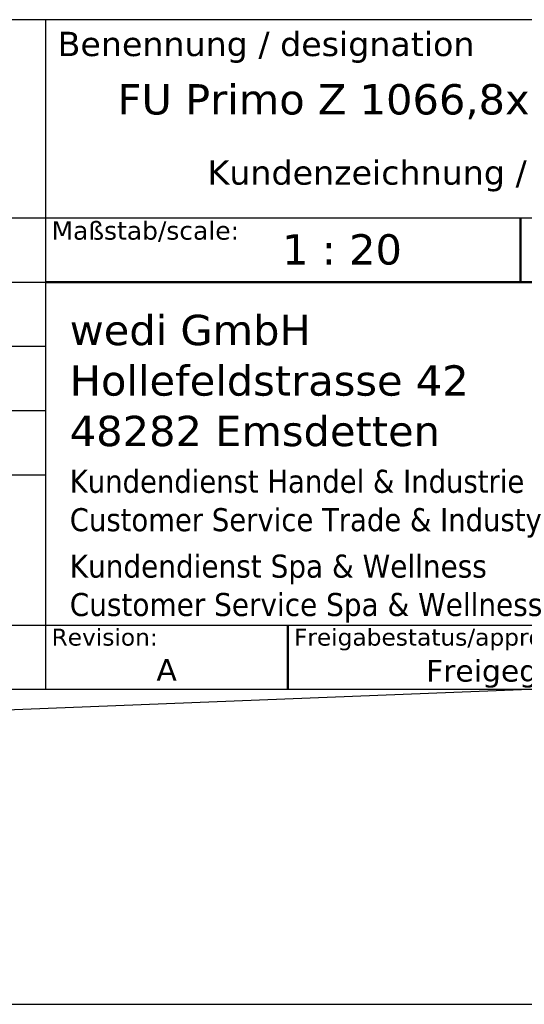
# Model space of a CAD drawing. Header units: millimetres. Extents: x -10668 to 10668, y -400 to 5820.
# Tile 3 of 28: x 2453 to 3286, y -400 to 1225. Entities that reach past the tile are written whole.
import ezdxf
from ezdxf.enums import TextEntityAlignment as Align

# ---------------------------------------------------------------- set-up
doc = ezdxf.new("R2010")
doc.units = ezdxf.units.MM
doc.header["$LTSCALE"] = 20
for name, color, linetype, lineweight in [('AM_BOR', 7, 'Continuous', 25), ('Rahmen (ISO)', 7, 'Continuous', 70), ('Titel (ISO)', 7, 'Continuous', 50)]:
    doc.layers.add(name, color=color, linetype=linetype, lineweight=lineweight)
doc.styles.add('Notiztext 3.5', font='verdana.ttf')
doc.styles.add('Pfeiltext', font='verdana.ttf')
doc.styles.get("Standard").update_dxf_attribs({"font": 'verdana.ttf'})
doc.styles.add('Textstil119', font='verdana.ttf')
doc.styles.add('Textstil120', font='verdana.ttf')
doc.styles.add('Textstil47', font='verdana.ttf')
doc.styles.add('Textstil48', font='verdana.ttf')
doc.styles.add('Textstil64', font='verdana.ttf', dxfattribs={"width": 0.800000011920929})
doc.styles.add('Textstil75', font='verdana.ttf')
doc.styles.add('Textstil82', font='verdana.ttf')

# ---------------------------------------------------------------- blocks, each defined once
blk = doc.blocks.new('Ränder wedi_Zeichnungsrahmen')
at = {"layer": 'Rahmen (ISO)', "color": 208, "lineweight": 18, "true_color": 0x400040}
blk.add_line((20, 6.000000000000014), (204.0000000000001, 6.000000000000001), dxfattribs=at)
blk = doc.blocks.new('Schriftfelder wedi Standard - Inch_Zoll ohne Toleranz')
at = {"layer": 'AM_BOR', "color": 7}
for p, q in [((-4.835435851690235, 53.99550874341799), (-188.8354355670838, 53.99550874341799)), ((-84.03543585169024, 53.99550874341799), (-84.03543585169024, -1.254491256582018)), ((-188.8354355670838, 37.64550874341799), (-4.835435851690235, 37.64550874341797)), ((-130.1354355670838, 4.045508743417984), (-4.835435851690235, 4.045508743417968)), ((-188.8354355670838, -1.254491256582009), (-4.835435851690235, -1.254491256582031))]:
    blk.add_line(p, q, dxfattribs=at)
at = {"layer": 'AM_BOR'}
for p, q in [((-130.1354355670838, 32.34550874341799), (-84.03543585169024, 32.34550874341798)), ((-130.1354355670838, 27.04550874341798), (-84.03543585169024, 27.04550874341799)), ((-130.1354355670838, 21.74550874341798), (-84.03543585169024, 21.74550874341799)), ((-130.1354355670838, 16.44550874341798), (-84.03543585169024, 16.44550874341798))]:
    blk.add_line(p, q, dxfattribs=at)
at = {"layer": 'Titel (ISO)'}
for p, q in [((-44.83543585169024, 37.64550874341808), (-44.83543585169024, 32.33684717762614)), ((-84.03543585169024, 32.34550874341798), (-4.835435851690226, 32.34550874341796)), ((-64.03543585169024, 4.045508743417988), (-64.03543585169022, -1.254491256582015))]:
    blk.add_line(p, q, dxfattribs=at)
at = {"layer": 'AM_BOR', "color": 7, "style": 'Textstil48'}
blk.add_text('Benennung / designation', height=2.000000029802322, dxfattribs=at).set_placement((-83.03543585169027, 50.99550874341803))
at = {"layer": 'AM_BOR', "color": 7}
for tag, p, height, style in [('Zeichnungsnummer_001', (-173.2383905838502, 49.43305073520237), 3.00000011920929, 'Textstil75'), ('Artikelnummer_001', (-145.0642880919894, 44.44372461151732), 2.487309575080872, 'Textstil82')]:
    blk.add_attdef(tag, p, '', height=height, dxfattribs=dict(at, style=style))
blk.add_attdef('TITEL_001', (-78.08889433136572, 46.1775772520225), '', height=2.5, dxfattribs=at)
at = {"layer": 'AM_BOR', "color": 7, "style": 'Textstil82'}
blk.add_attdef('PROJEKT', text='', height=2.487309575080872, dxfattribs=at).set_placement((-144.8354355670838, 41.98281831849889), align=Align.TOP_LEFT)
at = {"layer": 'AM_BOR', "color": 7, "style": 'Textstil64', "width": 0.8}
for tag, p in [('ERSTELLUNGSDATUM_001', (-115.1472556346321, 28.69550873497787)), ('KONSTRUKTEUR_001', (-94.00716185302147, 28.67133143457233)), ('ERSTELLUNGSDATUM_001', (-115.3460467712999, 23.55467596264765)), ('KONSTRUKTEUR_001', (-94.00716185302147, 23.37133143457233))]:
    blk.add_attdef(tag, p, '', height=2.000000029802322, dxfattribs=at)
at = {"layer": 'AM_BOR', "color": 7, "style": 'Textstil64', "width": 0.7999999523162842}
for tag, p in [('KONTROLLDATUM', (-108.7354355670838, 19.09550874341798)), ('KONTROLLIERT_VON', (-92.73543585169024, 19.09550874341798))]:
    blk.add_attdef(tag, text='', height=2.000000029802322, dxfattribs=at).set_placement(p, align=Align.MIDDLE_CENTER)
at = {"layer": 'Titel (ISO)', "attachment_point": 1, "style": 'Notiztext 3.5'}
for s, insert, char_height in [('\\fVerdana|b0|i0;\\H1.5000;Maßstab/scale:', (-83.53543585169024, 37.34550874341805), 1.500000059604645), ('\\fVerdana|b0|i0;\\H1.4000;Revision:', (-83.53543585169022, 3.745508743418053), 1.400000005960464), ('\\fVerdana|b0|i0;\\H1.4000;Freigabestatus/approval status:', (-63.53543585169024, 3.745508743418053), 1.400000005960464)]:
    blk.add_mtext(s, dxfattribs=dict(at, insert=insert, char_height=char_height))
at = {"layer": 'Titel (ISO)', "color": 179, "true_color": 0x262659, "attachment_point": 4, "style": 'Pfeiltext'}
for s, insert, char_height, width, line_spacing_factor in [('\\fVerdana|b0|i0;\\H2.5000;wedi GmbH\\P\\fVerdana|b0|i0;\\H2.5000;Hollefeldstrasse 42\\P\\fVerdana|b0|i0;\\H2.5000;48282 Emsdetten', (-82.03543585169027, 24.20129111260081), 2.5, 33.30630943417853, 0.9995793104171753), ('\\fVerdana|b0|i0;\\W0.90;\\H1.9000;Kundendienst Handel & Industrie\\P\\fVerdana|b0|i0;\\W0.90;\\H1.9000;Customer Service Trade & Industy', (-82.03543585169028, 14.0490869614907), 1.899999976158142, 97.28764073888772, 0.9995792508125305), ('\\fVerdana|b0|i0;\\W0.90;\\H1.9000;Kundendienst Spa & Wellness\\P\\fVerdana|b0|i0;\\W0.90;\\H1.9000;Customer Service Spa & Wellness', (-82.03543585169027, 7.049086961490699), 1.899999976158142, 97.28764073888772, 0.9995792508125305)]:
    blk.add_mtext(s, dxfattribs=dict(at, insert=insert, char_height=char_height, width=width, line_spacing_factor=line_spacing_factor))
at = {"layer": 'Titel (ISO)', "color": 7, "style": 'Pfeiltext'}
blk.add_attdef('BESCHREIBUNG_001', (-70.66377724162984, 40.38459537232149), '', height=2.000000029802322, dxfattribs=at)
at = {"layer": 'Titel (ISO)'}
for tag, p, height, style in [('Anfänglicher_Ansichtsmaßstab_001', (-64.5021920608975, 33.79346040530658), 2.5, 'Textstil47'), ('REVISIONSNUMMER_001', (-74.87694023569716, -0.5444913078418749), 1.790000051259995, 'Textstil120'), ('STATUS_001', (-52.63301829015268, -0.6250352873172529), 1.790000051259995, 'Textstil120')]:
    blk.add_attdef(tag, p, '', height=height, dxfattribs=dict(at, style=style))
at = {"layer": 'Titel (ISO)', "style": 'Textstil47'}
blk.add_attdef('<MASSE3;>', text='', height=2.5, dxfattribs=at).set_placement((-26.83543585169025, 36.34550874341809), align=Align.TOP_LEFT)
at = {"layer": 'Titel (ISO)', "style": 'Textstil119'}
for tag, p in [('MATERIAL', (-159.8354355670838, 35.345508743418)), ('FIRMA', (-159.8354355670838, 24.74550874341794)), ('Bauvorhaben', (-159.8354355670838, 19.44550874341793))]:
    blk.add_attdef(tag, text='', height=1.889999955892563, dxfattribs=at).set_placement(p, align=Align.TOP_CENTER)

msp = doc.modelspace()

# ---------------------------------------------------------------- linework, layer by layer
for p, q in [((10413.50773258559, 399.9999999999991), (1529.507732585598, 49.99999999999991)), ((1220.000000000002, -399.9999999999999), (10668, -400.000000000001))]:
    msp.add_line(p, q)

# ---------------------------------------------------------------- block references
at = {"xscale": 20, "yscale": 20, "zscale": 20}
msp.add_blockref('Ränder wedi_Zeichnungsrahmen', (0, 0), dxfattribs=at)
ref = msp.add_blockref('Schriftfelder wedi Standard - Inch_Zoll ohne Toleranz', (4176.708717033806, 145.0898251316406), dxfattribs=dict(xscale=20, yscale=20, zscale=20))
ref.add_attrib('Anfänglicher_Ansichtsmaßstab_001', '1 : 20', (2886.664875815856, 820.9590332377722), dxfattribs={"layer": 'Titel (ISO)', "height": 50, "style": 'Textstil47'})
ref.add_attrib('BESCHREIBUNG_001', 'Kundenzeichnung / customer drawing', (2763.433172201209, 952.7817325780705), dxfattribs={"layer": 'Titel (ISO)', "color": 7, "height": 40.00000059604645, "style": 'Pfeiltext'})
ref.add_attrib('TITEL_001', 'FU Primo Z 1066,8x1066,8x40 mm US', (2614.930830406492, 1068.641370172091), dxfattribs={"layer": 'AM_BOR', "color": 7, "height": 50})
ref.add_attrib('REVISIONSNUMMER_001', 'A', (2679.169912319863, 134.1999989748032), dxfattribs={"layer": 'Titel (ISO)', "height": 35.80000102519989, "style": 'Textstil120'})
ref.add_attrib('STATUS_001', 'Freigegeben', (3124.048351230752, 132.5891193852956), dxfattribs={"layer": 'Titel (ISO)', "height": 35.80000102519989, "style": 'Textstil120'})

doc.saveas('drawing.dxf')
